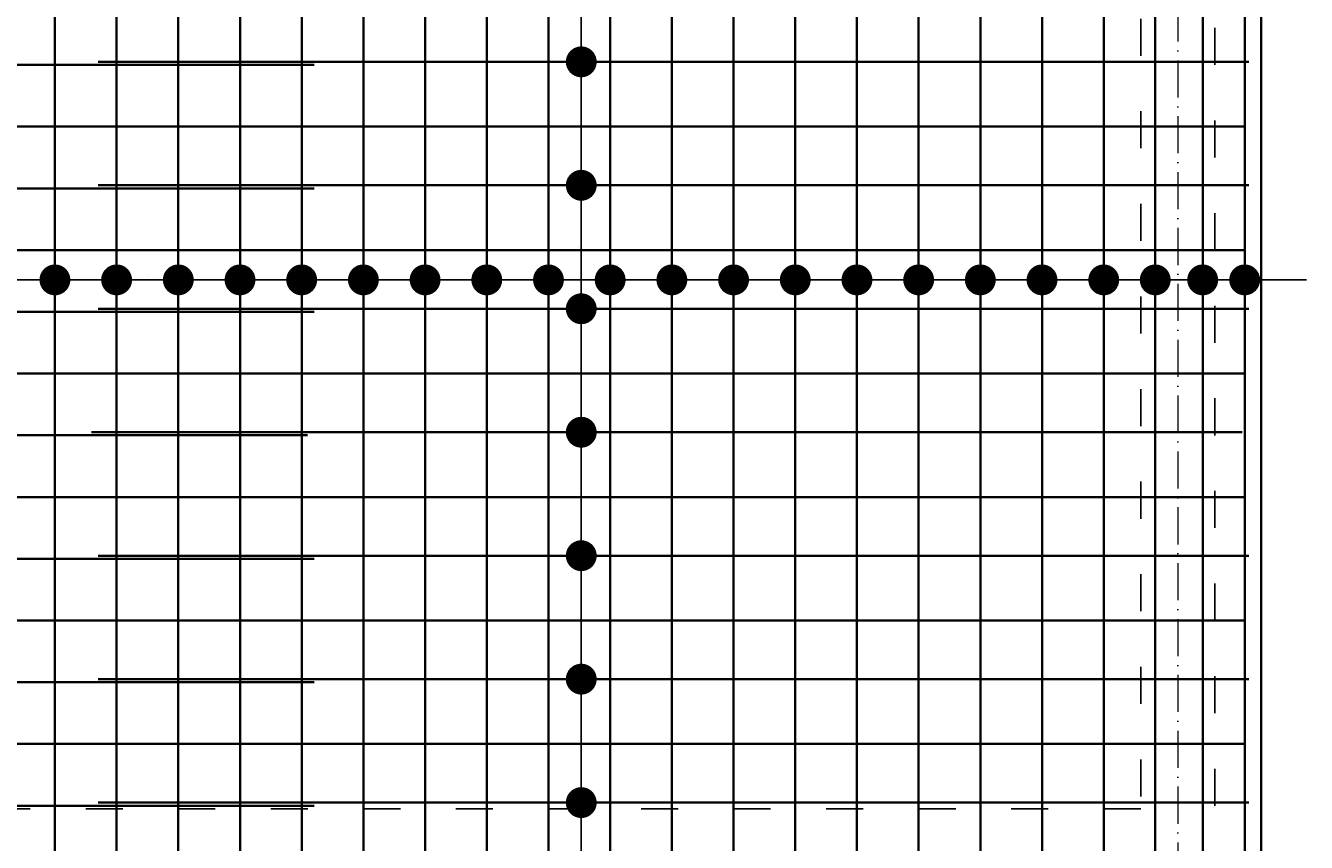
# Model space of a CAD drawing. Header units: millimetres. Extents: x 300938 to 312016, y 11971 to 20881.
# Tile 162 of 239: x 308037 to 308452, y 19000 to 19265. Entities that reach past the tile are written whole.
import ezdxf

# ---------------------------------------------------------------- set-up
doc = ezdxf.new("R2010")
doc.units = ezdxf.units.MM
doc.linetypes.add('ACAD_ISO03W100', pattern=[30, 12, -18])
doc.linetypes.add('ACAD_ISO10W100', pattern=[18, 12, -3, 0, -3])
for name, color, linetype, lineweight in [('konstrukcja', 3, 'Continuous', 35), ('konstrukcja wymiary', 1, 'Continuous', 13), ('osie', 5, 'ACAD_ISO10W100', 13), ('zbrojenie płyty', 141, 'Continuous', 35)]:
    doc.layers.add(name, color=color, linetype=linetype, lineweight=lineweight)
doc.layers.add('przerywane', color=6, linetype='ACAD_ISO03W100')
doc.styles.get("Standard").update_dxf_attribs({"font": 'romand.shx', "oblique": 10})
doc.dimstyles.new('kropki', dxfattribs={"dimtxt": 0.001, "dimasz": 10, "dimexe": 1.25, "dimexo": 0.625, "dimgap": 1, "dimtad": 1, "dimtxsty": 'Standard', "dimblk": 'DOT', "dimcen": 2.5, "dimadec": 0, "dimazin": 0, "dimtfac": 1, "dimtmove": 0, "dimatfit": 3, "dimfxl": 1, "dimfxlon": 1, "dimarcsym": 0})

# ---------------------------------------------------------------- blocks, each defined once
blk = doc.blocks.new('_Dot')
at = {"color": 0, "linetype": 'ByBlock', "lineweight": -2}
blk.add_line((-0.5, 0), (-1, 0), dxfattribs=at)
at = {"color": 0, "linetype": 'ByBlock', "const_width": 0.5}
blk.add_lwpolyline([(-0.25, 0, 1), (0.25, 0, 1)], format="xyb", close=True, dxfattribs=at)
blk = doc.blocks.new('*D413')
at = {"layer": 'Defpoints', "color": 0, "transparency": 16777216}
for p in [(308206.44, 19293.24), (308206.44, 19253.24), (308217.07, 19253.24)]:
    blk.add_point(p, dxfattribs=at)
at = {"layer": 'konstrukcja wymiary', "color": 0, "lineweight": -2, "transparency": 16777216}
for p, q in [((308216.07, 19293.24), (308218.32, 19293.24)), ((308217.07, 19283.24), (308217.07, 19263.24)), ((308216.07, 19253.24), (308218.32, 19253.24))]:
    blk.add_line(p, q, dxfattribs=at)
at = {"layer": 'konstrukcja wymiary', "color": 0, "lineweight": -2, "transparency": 16777216, "xscale": 10, "yscale": 10, "zscale": 10}
for p, rotation in [((308217.07, 19293.24), 90), ((308217.07, 19253.24), 270)]:
    blk.add_blockref('_Dot', p, dxfattribs=dict(at, rotation=rotation))
at = {"layer": 'konstrukcja wymiary', "color": 0, "transparency": 16777216, "insert": (308216.07, 19273.24), "char_height": 0.001, "attachment_point": 5, "rotation": 90}
blk.add_mtext('40', dxfattribs=at)
blk = doc.blocks.new('*D414')
at = {"layer": 'Defpoints', "color": 0, "transparency": 16777216}
for p in [(308206.44, 19253.24), (308206.44, 19213.24), (308217.07, 19213.24)]:
    blk.add_point(p, dxfattribs=at)
at = {"layer": 'konstrukcja wymiary', "color": 0, "lineweight": -2, "transparency": 16777216}
for p, q in [((308216.07, 19253.24), (308218.32, 19253.24)), ((308217.07, 19243.24), (308217.07, 19223.24)), ((308216.07, 19213.24), (308218.32, 19213.24))]:
    blk.add_line(p, q, dxfattribs=at)
at = {"layer": 'konstrukcja wymiary', "color": 0, "lineweight": -2, "transparency": 16777216, "xscale": 10, "yscale": 10, "zscale": 10}
for p, rotation in [((308217.07, 19253.24), 90), ((308217.07, 19213.24), 270)]:
    blk.add_blockref('_Dot', p, dxfattribs=dict(at, rotation=rotation))
at = {"layer": 'konstrukcja wymiary', "color": 0, "transparency": 16777216, "insert": (308216.07, 19233.24), "char_height": 0.001, "attachment_point": 5, "rotation": 90}
blk.add_mtext('40', dxfattribs=at)
blk = doc.blocks.new('*D415')
at = {"layer": 'Defpoints', "color": 0, "transparency": 16777216}
for p in [(308206.44, 19213.24), (308206.44, 19173.24), (308217.07, 19173.24)]:
    blk.add_point(p, dxfattribs=at)
at = {"layer": 'konstrukcja wymiary', "color": 0, "lineweight": -2, "transparency": 16777216}
for p, q in [((308216.07, 19213.24), (308218.32, 19213.24)), ((308217.07, 19203.24), (308217.07, 19183.24)), ((308216.07, 19173.24), (308218.32, 19173.24))]:
    blk.add_line(p, q, dxfattribs=at)
at = {"layer": 'konstrukcja wymiary', "color": 0, "lineweight": -2, "transparency": 16777216, "xscale": 10, "yscale": 10, "zscale": 10}
for p, rotation in [((308217.07, 19213.24), 90), ((308217.07, 19173.24), 270)]:
    blk.add_blockref('_Dot', p, dxfattribs=dict(at, rotation=rotation))
at = {"layer": 'konstrukcja wymiary', "color": 0, "transparency": 16777216, "insert": (308216.07, 19193.24), "char_height": 0.001, "attachment_point": 5, "rotation": 90}
blk.add_mtext('40', dxfattribs=at)
blk = doc.blocks.new('*D416')
at = {"layer": 'Defpoints', "color": 0, "transparency": 16777216}
for p in [(308206.44, 19173.24), (308206.44, 19133.24), (308217.07, 19133.24)]:
    blk.add_point(p, dxfattribs=at)
at = {"layer": 'konstrukcja wymiary', "color": 0, "lineweight": -2, "transparency": 16777216}
for p, q in [((308216.07, 19173.24), (308218.32, 19173.24)), ((308217.07, 19163.24), (308217.07, 19143.24)), ((308216.07, 19133.24), (308218.32, 19133.24))]:
    blk.add_line(p, q, dxfattribs=at)
at = {"layer": 'konstrukcja wymiary', "color": 0, "lineweight": -2, "transparency": 16777216, "xscale": 10, "yscale": 10, "zscale": 10}
for p, rotation in [((308217.07, 19173.24), 90), ((308217.07, 19133.24), 270)]:
    blk.add_blockref('_Dot', p, dxfattribs=dict(at, rotation=rotation))
at = {"layer": 'konstrukcja wymiary', "color": 0, "transparency": 16777216, "insert": (308216.07, 19153.24), "char_height": 0.001, "attachment_point": 5, "rotation": 90}
blk.add_mtext('40', dxfattribs=at)
blk = doc.blocks.new('*D417')
at = {"layer": 'Defpoints', "color": 0, "transparency": 16777216}
for p in [(308206.44, 19133.24), (308206.44, 19093.24), (308217.07, 19093.24)]:
    blk.add_point(p, dxfattribs=at)
at = {"layer": 'konstrukcja wymiary', "color": 0, "lineweight": -2, "transparency": 16777216}
for p, q in [((308216.07, 19133.24), (308218.32, 19133.24)), ((308217.07, 19123.24), (308217.07, 19103.24)), ((308216.07, 19093.24), (308218.32, 19093.24))]:
    blk.add_line(p, q, dxfattribs=at)
at = {"layer": 'konstrukcja wymiary', "color": 0, "lineweight": -2, "transparency": 16777216, "xscale": 10, "yscale": 10, "zscale": 10}
for p, rotation in [((308217.07, 19133.24), 90), ((308217.07, 19093.24), 270)]:
    blk.add_blockref('_Dot', p, dxfattribs=dict(at, rotation=rotation))
at = {"layer": 'konstrukcja wymiary', "color": 0, "transparency": 16777216, "insert": (308216.07, 19113.24), "char_height": 0.001, "attachment_point": 5, "rotation": 90}
blk.add_mtext('40', dxfattribs=at)
blk = doc.blocks.new('*D418')
at = {"layer": 'Defpoints', "color": 0, "transparency": 16777216}
for p in [(308206.44, 19093.24), (308206.44, 19053.24), (308217.07, 19053.24)]:
    blk.add_point(p, dxfattribs=at)
at = {"layer": 'konstrukcja wymiary', "color": 0, "lineweight": -2, "transparency": 16777216}
for p, q in [((308216.07, 19093.24), (308218.32, 19093.24)), ((308217.07, 19083.24), (308217.07, 19063.24)), ((308216.07, 19053.24), (308218.32, 19053.24))]:
    blk.add_line(p, q, dxfattribs=at)
at = {"layer": 'konstrukcja wymiary', "color": 0, "lineweight": -2, "transparency": 16777216, "xscale": 10, "yscale": 10, "zscale": 10}
for p, rotation in [((308217.07, 19093.24), 90), ((308217.07, 19053.24), 270)]:
    blk.add_blockref('_Dot', p, dxfattribs=dict(at, rotation=rotation))
at = {"layer": 'konstrukcja wymiary', "color": 0, "transparency": 16777216, "insert": (308216.07, 19073.24), "char_height": 0.001, "attachment_point": 5, "rotation": 90}
blk.add_mtext('40', dxfattribs=at)
blk = doc.blocks.new('*D419')
at = {"layer": 'Defpoints', "color": 0, "transparency": 16777216}
for p in [(308206.44, 19053.24), (308206.44, 19013.24), (308217.07, 19013.24)]:
    blk.add_point(p, dxfattribs=at)
at = {"layer": 'konstrukcja wymiary', "color": 0, "lineweight": -2, "transparency": 16777216}
for p, q in [((308216.07, 19053.24), (308218.32, 19053.24)), ((308217.07, 19043.24), (308217.07, 19023.24)), ((308216.07, 19013.24), (308218.32, 19013.24))]:
    blk.add_line(p, q, dxfattribs=at)
at = {"layer": 'konstrukcja wymiary', "color": 0, "lineweight": -2, "transparency": 16777216, "xscale": 10, "yscale": 10, "zscale": 10}
for p, rotation in [((308217.07, 19053.24), 90), ((308217.07, 19013.24), 270)]:
    blk.add_blockref('_Dot', p, dxfattribs=dict(at, rotation=rotation))
at = {"layer": 'konstrukcja wymiary', "color": 0, "transparency": 16777216, "insert": (308216.07, 19033.24), "char_height": 0.001, "attachment_point": 5, "rotation": 90}
blk.add_mtext('40', dxfattribs=at)
blk = doc.blocks.new('*D420')
at = {"layer": 'Defpoints', "color": 0, "transparency": 16777216}
for p in [(308206.44, 19013.24), (308207.44, 18973.24), (308217.07, 18973.24)]:
    blk.add_point(p, dxfattribs=at)
at = {"layer": 'konstrukcja wymiary', "color": 0, "lineweight": -2, "transparency": 16777216}
for p, q in [((308216.07, 19013.24), (308218.32, 19013.24)), ((308217.07, 19003.24), (308217.07, 18983.24)), ((308216.07, 18973.24), (308218.32, 18973.24))]:
    blk.add_line(p, q, dxfattribs=at)
at = {"layer": 'konstrukcja wymiary', "color": 0, "lineweight": -2, "transparency": 16777216, "xscale": 10, "yscale": 10, "zscale": 10}
for p, rotation in [((308217.07, 19013.24), 90), ((308217.07, 18973.24), 270)]:
    blk.add_blockref('_Dot', p, dxfattribs=dict(at, rotation=rotation))
at = {"layer": 'konstrukcja wymiary', "color": 0, "transparency": 16777216, "insert": (308216.07, 18993.24), "char_height": 0.001, "attachment_point": 5, "rotation": 90}
blk.add_mtext('40', dxfattribs=at)
blk = doc.blocks.new('*D657')
at = {"layer": 'Defpoints', "color": 0, "transparency": 16777216}
for p in [(308066.44, 19182.6), (308026.44, 19173.24), (308066.44, 19172.24)]:
    blk.add_point(p, dxfattribs=at)
at = {"layer": 'konstrukcja wymiary', "color": 0, "lineweight": -2, "transparency": 16777216}
for p, q in [((308026.44, 19181.6), (308026.44, 19183.85)), ((308036.44, 19182.6), (308056.44, 19182.6)), ((308066.44, 19181.6), (308066.44, 19183.85))]:
    blk.add_line(p, q, dxfattribs=at)
at = {"layer": 'konstrukcja wymiary', "color": 0, "lineweight": -2, "transparency": 16777216, "xscale": 10, "yscale": 10, "zscale": 10, "rotation": 180}
blk.add_blockref('_Dot', (308026.44, 19182.6), dxfattribs=at)
at = {"layer": 'konstrukcja wymiary', "color": 0, "lineweight": -2, "transparency": 16777216, "xscale": 10, "yscale": 10, "zscale": 10}
blk.add_blockref('_Dot', (308066.44, 19182.6), dxfattribs=at)
at = {"layer": 'konstrukcja wymiary', "color": 0, "transparency": 16777216, "insert": (308046.44, 19183.61), "char_height": 0.001, "attachment_point": 5}
blk.add_mtext('40', dxfattribs=at)
blk = doc.blocks.new('*D658')
at = {"layer": 'Defpoints', "color": 0, "transparency": 16777216}
for p in [(308106.44, 19182.6), (308066.44, 19172.24), (308106.44, 19172.24)]:
    blk.add_point(p, dxfattribs=at)
at = {"layer": 'konstrukcja wymiary', "color": 0, "lineweight": -2, "transparency": 16777216}
for p, q in [((308066.44, 19181.6), (308066.44, 19183.85)), ((308076.44, 19182.6), (308096.44, 19182.6)), ((308106.44, 19181.6), (308106.44, 19183.85))]:
    blk.add_line(p, q, dxfattribs=at)
at = {"layer": 'konstrukcja wymiary', "color": 0, "lineweight": -2, "transparency": 16777216, "xscale": 10, "yscale": 10, "zscale": 10, "rotation": 180}
blk.add_blockref('_Dot', (308066.44, 19182.6), dxfattribs=at)
at = {"layer": 'konstrukcja wymiary', "color": 0, "lineweight": -2, "transparency": 16777216, "xscale": 10, "yscale": 10, "zscale": 10}
blk.add_blockref('_Dot', (308106.44, 19182.6), dxfattribs=at)
at = {"layer": 'konstrukcja wymiary', "color": 0, "transparency": 16777216, "insert": (308086.44, 19183.61), "char_height": 0.001, "attachment_point": 5}
blk.add_mtext('40', dxfattribs=at)
blk = doc.blocks.new('*D659')
at = {"layer": 'Defpoints', "color": 0, "transparency": 16777216}
for p in [(308146.44, 19182.6), (308106.44, 19172.24), (308146.44, 19172.24)]:
    blk.add_point(p, dxfattribs=at)
at = {"layer": 'konstrukcja wymiary', "color": 0, "lineweight": -2, "transparency": 16777216}
for p, q in [((308106.44, 19181.6), (308106.44, 19183.85)), ((308116.44, 19182.6), (308136.44, 19182.6)), ((308146.44, 19181.6), (308146.44, 19183.85))]:
    blk.add_line(p, q, dxfattribs=at)
at = {"layer": 'konstrukcja wymiary', "color": 0, "lineweight": -2, "transparency": 16777216, "xscale": 10, "yscale": 10, "zscale": 10, "rotation": 180}
blk.add_blockref('_Dot', (308106.44, 19182.6), dxfattribs=at)
at = {"layer": 'konstrukcja wymiary', "color": 0, "lineweight": -2, "transparency": 16777216, "xscale": 10, "yscale": 10, "zscale": 10}
blk.add_blockref('_Dot', (308146.44, 19182.6), dxfattribs=at)
at = {"layer": 'konstrukcja wymiary', "color": 0, "transparency": 16777216, "insert": (308126.44, 19183.61), "char_height": 0.001, "attachment_point": 5}
blk.add_mtext('40', dxfattribs=at)
blk = doc.blocks.new('*D660')
at = {"layer": 'Defpoints', "color": 0, "transparency": 16777216}
for p in [(308186.44, 19182.6), (308146.44, 19172.24), (308186.44, 19172.24)]:
    blk.add_point(p, dxfattribs=at)
at = {"layer": 'konstrukcja wymiary', "color": 0, "lineweight": -2, "transparency": 16777216}
for p, q in [((308146.44, 19181.6), (308146.44, 19183.85)), ((308156.44, 19182.6), (308176.44, 19182.6)), ((308186.44, 19181.6), (308186.44, 19183.85))]:
    blk.add_line(p, q, dxfattribs=at)
at = {"layer": 'konstrukcja wymiary', "color": 0, "lineweight": -2, "transparency": 16777216, "xscale": 10, "yscale": 10, "zscale": 10, "rotation": 180}
blk.add_blockref('_Dot', (308146.44, 19182.6), dxfattribs=at)
at = {"layer": 'konstrukcja wymiary', "color": 0, "lineweight": -2, "transparency": 16777216, "xscale": 10, "yscale": 10, "zscale": 10}
blk.add_blockref('_Dot', (308186.44, 19182.6), dxfattribs=at)
at = {"layer": 'konstrukcja wymiary', "color": 0, "transparency": 16777216, "insert": (308166.44, 19183.61), "char_height": 0.001, "attachment_point": 5}
blk.add_mtext('40', dxfattribs=at)
blk = doc.blocks.new('*D661')
at = {"layer": 'Defpoints', "color": 0, "transparency": 16777216}
for p in [(308226.44, 19182.6), (308186.44, 19172.24), (308226.44, 19172.24)]:
    blk.add_point(p, dxfattribs=at)
at = {"layer": 'konstrukcja wymiary', "color": 0, "lineweight": -2, "transparency": 16777216}
for p, q in [((308186.44, 19181.6), (308186.44, 19183.85)), ((308196.44, 19182.6), (308216.44, 19182.6)), ((308226.44, 19181.6), (308226.44, 19183.85))]:
    blk.add_line(p, q, dxfattribs=at)
at = {"layer": 'konstrukcja wymiary', "color": 0, "lineweight": -2, "transparency": 16777216, "xscale": 10, "yscale": 10, "zscale": 10, "rotation": 180}
blk.add_blockref('_Dot', (308186.44, 19182.6), dxfattribs=at)
at = {"layer": 'konstrukcja wymiary', "color": 0, "lineweight": -2, "transparency": 16777216, "xscale": 10, "yscale": 10, "zscale": 10}
blk.add_blockref('_Dot', (308226.44, 19182.6), dxfattribs=at)
at = {"layer": 'konstrukcja wymiary', "color": 0, "transparency": 16777216, "insert": (308206.44, 19183.61), "char_height": 0.001, "attachment_point": 5}
blk.add_mtext('40', dxfattribs=at)
blk = doc.blocks.new('*D662')
at = {"layer": 'Defpoints', "color": 0, "transparency": 16777216}
for p in [(308266.44, 19182.6), (308226.44, 19172.24), (308266.44, 19172.24)]:
    blk.add_point(p, dxfattribs=at)
at = {"layer": 'konstrukcja wymiary', "color": 0, "lineweight": -2, "transparency": 16777216}
for p, q in [((308226.44, 19181.6), (308226.44, 19183.85)), ((308236.44, 19182.6), (308256.44, 19182.6)), ((308266.44, 19181.6), (308266.44, 19183.85))]:
    blk.add_line(p, q, dxfattribs=at)
at = {"layer": 'konstrukcja wymiary', "color": 0, "lineweight": -2, "transparency": 16777216, "xscale": 10, "yscale": 10, "zscale": 10, "rotation": 180}
blk.add_blockref('_Dot', (308226.44, 19182.6), dxfattribs=at)
at = {"layer": 'konstrukcja wymiary', "color": 0, "lineweight": -2, "transparency": 16777216, "xscale": 10, "yscale": 10, "zscale": 10}
blk.add_blockref('_Dot', (308266.44, 19182.6), dxfattribs=at)
at = {"layer": 'konstrukcja wymiary', "color": 0, "transparency": 16777216, "insert": (308246.44, 19183.61), "char_height": 0.001, "attachment_point": 5}
blk.add_mtext('40', dxfattribs=at)
blk = doc.blocks.new('*D663')
at = {"layer": 'Defpoints', "color": 0, "transparency": 16777216}
for p in [(308306.44, 19182.6), (308266.44, 19172.24), (308306.44, 19172.24)]:
    blk.add_point(p, dxfattribs=at)
at = {"layer": 'konstrukcja wymiary', "color": 0, "lineweight": -2, "transparency": 16777216}
for p, q in [((308266.44, 19181.6), (308266.44, 19183.85)), ((308276.44, 19182.6), (308296.44, 19182.6)), ((308306.44, 19181.6), (308306.44, 19183.85))]:
    blk.add_line(p, q, dxfattribs=at)
at = {"layer": 'konstrukcja wymiary', "color": 0, "lineweight": -2, "transparency": 16777216, "xscale": 10, "yscale": 10, "zscale": 10, "rotation": 180}
blk.add_blockref('_Dot', (308266.44, 19182.6), dxfattribs=at)
at = {"layer": 'konstrukcja wymiary', "color": 0, "lineweight": -2, "transparency": 16777216, "xscale": 10, "yscale": 10, "zscale": 10}
blk.add_blockref('_Dot', (308306.44, 19182.6), dxfattribs=at)
at = {"layer": 'konstrukcja wymiary', "color": 0, "transparency": 16777216, "insert": (308286.44, 19183.61), "char_height": 0.001, "attachment_point": 5}
blk.add_mtext('40', dxfattribs=at)
blk = doc.blocks.new('*D664')
at = {"layer": 'Defpoints', "color": 0, "transparency": 16777216}
for p in [(308346.44, 19182.6), (308306.44, 19172.24), (308346.44, 19172.24)]:
    blk.add_point(p, dxfattribs=at)
at = {"layer": 'konstrukcja wymiary', "color": 0, "lineweight": -2, "transparency": 16777216}
for p, q in [((308306.44, 19181.6), (308306.44, 19183.85)), ((308316.44, 19182.6), (308336.44, 19182.6)), ((308346.44, 19181.6), (308346.44, 19183.85))]:
    blk.add_line(p, q, dxfattribs=at)
at = {"layer": 'konstrukcja wymiary', "color": 0, "lineweight": -2, "transparency": 16777216, "xscale": 10, "yscale": 10, "zscale": 10, "rotation": 180}
blk.add_blockref('_Dot', (308306.44, 19182.6), dxfattribs=at)
at = {"layer": 'konstrukcja wymiary', "color": 0, "lineweight": -2, "transparency": 16777216, "xscale": 10, "yscale": 10, "zscale": 10}
blk.add_blockref('_Dot', (308346.44, 19182.6), dxfattribs=at)
at = {"layer": 'konstrukcja wymiary', "color": 0, "transparency": 16777216, "insert": (308326.44, 19183.61), "char_height": 0.001, "attachment_point": 5}
blk.add_mtext('40', dxfattribs=at)
blk = doc.blocks.new('*D670')
at = {"layer": 'Defpoints', "color": 0, "transparency": 16777216}
for p in [(308046.44, 19182.6), (308006.44, 19173.24), (308046.44, 19173.24)]:
    blk.add_point(p, dxfattribs=at)
at = {"layer": 'konstrukcja wymiary', "color": 0, "lineweight": -2, "transparency": 16777216}
for p, q in [((308006.44, 19181.6), (308006.44, 19183.85)), ((308016.44, 19182.6), (308036.44, 19182.6)), ((308046.44, 19181.6), (308046.44, 19183.85))]:
    blk.add_line(p, q, dxfattribs=at)
at = {"layer": 'konstrukcja wymiary', "color": 0, "lineweight": -2, "transparency": 16777216, "xscale": 10, "yscale": 10, "zscale": 10, "rotation": 180}
blk.add_blockref('_Dot', (308006.44, 19182.6), dxfattribs=at)
at = {"layer": 'konstrukcja wymiary', "color": 0, "lineweight": -2, "transparency": 16777216, "xscale": 10, "yscale": 10, "zscale": 10}
blk.add_blockref('_Dot', (308046.44, 19182.6), dxfattribs=at)
at = {"layer": 'konstrukcja wymiary', "color": 0, "transparency": 16777216, "insert": (308026.44, 19183.61), "char_height": 0.001, "attachment_point": 5}
blk.add_mtext('40', dxfattribs=at)
blk = doc.blocks.new('*D671')
at = {"layer": 'Defpoints', "color": 0, "transparency": 16777216}
for p in [(308086.44, 19182.6), (308046.44, 19173.24), (308086.44, 19172.24)]:
    blk.add_point(p, dxfattribs=at)
at = {"layer": 'konstrukcja wymiary', "color": 0, "lineweight": -2, "transparency": 16777216}
for p, q in [((308046.44, 19181.6), (308046.44, 19183.85)), ((308056.44, 19182.6), (308076.44, 19182.6)), ((308086.44, 19181.6), (308086.44, 19183.85))]:
    blk.add_line(p, q, dxfattribs=at)
at = {"layer": 'konstrukcja wymiary', "color": 0, "lineweight": -2, "transparency": 16777216, "xscale": 10, "yscale": 10, "zscale": 10, "rotation": 180}
blk.add_blockref('_Dot', (308046.44, 19182.6), dxfattribs=at)
at = {"layer": 'konstrukcja wymiary', "color": 0, "lineweight": -2, "transparency": 16777216, "xscale": 10, "yscale": 10, "zscale": 10}
blk.add_blockref('_Dot', (308086.44, 19182.6), dxfattribs=at)
at = {"layer": 'konstrukcja wymiary', "color": 0, "transparency": 16777216, "insert": (308066.44, 19183.61), "char_height": 0.001, "attachment_point": 5}
blk.add_mtext('40', dxfattribs=at)
blk = doc.blocks.new('*D672')
at = {"layer": 'Defpoints', "color": 0, "transparency": 16777216}
for p in [(308126.44, 19182.6), (308086.44, 19172.24), (308126.44, 19172.24)]:
    blk.add_point(p, dxfattribs=at)
at = {"layer": 'konstrukcja wymiary', "color": 0, "lineweight": -2, "transparency": 16777216}
for p, q in [((308086.44, 19181.6), (308086.44, 19183.85)), ((308096.44, 19182.6), (308116.44, 19182.6)), ((308126.44, 19181.6), (308126.44, 19183.85))]:
    blk.add_line(p, q, dxfattribs=at)
at = {"layer": 'konstrukcja wymiary', "color": 0, "lineweight": -2, "transparency": 16777216, "xscale": 10, "yscale": 10, "zscale": 10, "rotation": 180}
blk.add_blockref('_Dot', (308086.44, 19182.6), dxfattribs=at)
at = {"layer": 'konstrukcja wymiary', "color": 0, "lineweight": -2, "transparency": 16777216, "xscale": 10, "yscale": 10, "zscale": 10}
blk.add_blockref('_Dot', (308126.44, 19182.6), dxfattribs=at)
at = {"layer": 'konstrukcja wymiary', "color": 0, "transparency": 16777216, "insert": (308106.44, 19183.61), "char_height": 0.001, "attachment_point": 5}
blk.add_mtext('40', dxfattribs=at)
blk = doc.blocks.new('*D673')
at = {"layer": 'Defpoints', "color": 0, "transparency": 16777216}
for p in [(308166.44, 19182.6), (308126.44, 19172.24), (308166.44, 19172.24)]:
    blk.add_point(p, dxfattribs=at)
at = {"layer": 'konstrukcja wymiary', "color": 0, "lineweight": -2, "transparency": 16777216}
for p, q in [((308126.44, 19181.6), (308126.44, 19183.85)), ((308136.44, 19182.6), (308156.44, 19182.6)), ((308166.44, 19181.6), (308166.44, 19183.85))]:
    blk.add_line(p, q, dxfattribs=at)
at = {"layer": 'konstrukcja wymiary', "color": 0, "lineweight": -2, "transparency": 16777216, "xscale": 10, "yscale": 10, "zscale": 10, "rotation": 180}
blk.add_blockref('_Dot', (308126.44, 19182.6), dxfattribs=at)
at = {"layer": 'konstrukcja wymiary', "color": 0, "lineweight": -2, "transparency": 16777216, "xscale": 10, "yscale": 10, "zscale": 10}
blk.add_blockref('_Dot', (308166.44, 19182.6), dxfattribs=at)
at = {"layer": 'konstrukcja wymiary', "color": 0, "transparency": 16777216, "insert": (308146.44, 19183.61), "char_height": 0.001, "attachment_point": 5}
blk.add_mtext('40', dxfattribs=at)
blk = doc.blocks.new('*D674')
at = {"layer": 'Defpoints', "color": 0, "transparency": 16777216}
for p in [(308206.44, 19182.6), (308166.44, 19172.24), (308206.44, 19172.24)]:
    blk.add_point(p, dxfattribs=at)
at = {"layer": 'konstrukcja wymiary', "color": 0, "lineweight": -2, "transparency": 16777216}
for p, q in [((308166.44, 19181.6), (308166.44, 19183.85)), ((308176.44, 19182.6), (308196.44, 19182.6)), ((308206.44, 19181.6), (308206.44, 19183.85))]:
    blk.add_line(p, q, dxfattribs=at)
at = {"layer": 'konstrukcja wymiary', "color": 0, "lineweight": -2, "transparency": 16777216, "xscale": 10, "yscale": 10, "zscale": 10, "rotation": 180}
blk.add_blockref('_Dot', (308166.44, 19182.6), dxfattribs=at)
at = {"layer": 'konstrukcja wymiary', "color": 0, "lineweight": -2, "transparency": 16777216, "xscale": 10, "yscale": 10, "zscale": 10}
blk.add_blockref('_Dot', (308206.44, 19182.6), dxfattribs=at)
at = {"layer": 'konstrukcja wymiary', "color": 0, "transparency": 16777216, "insert": (308186.44, 19183.61), "char_height": 0.001, "attachment_point": 5}
blk.add_mtext('40', dxfattribs=at)
blk = doc.blocks.new('*D675')
at = {"layer": 'Defpoints', "color": 0, "transparency": 16777216}
for p in [(308246.44, 19182.6), (308206.44, 19172.24), (308246.44, 19172.24)]:
    blk.add_point(p, dxfattribs=at)
at = {"layer": 'konstrukcja wymiary', "color": 0, "lineweight": -2, "transparency": 16777216}
for p, q in [((308206.44, 19181.6), (308206.44, 19183.85)), ((308216.44, 19182.6), (308236.44, 19182.6)), ((308246.44, 19181.6), (308246.44, 19183.85))]:
    blk.add_line(p, q, dxfattribs=at)
at = {"layer": 'konstrukcja wymiary', "color": 0, "lineweight": -2, "transparency": 16777216, "xscale": 10, "yscale": 10, "zscale": 10, "rotation": 180}
blk.add_blockref('_Dot', (308206.44, 19182.6), dxfattribs=at)
at = {"layer": 'konstrukcja wymiary', "color": 0, "lineweight": -2, "transparency": 16777216, "xscale": 10, "yscale": 10, "zscale": 10}
blk.add_blockref('_Dot', (308246.44, 19182.6), dxfattribs=at)
at = {"layer": 'konstrukcja wymiary', "color": 0, "transparency": 16777216, "insert": (308226.44, 19183.61), "char_height": 0.001, "attachment_point": 5}
blk.add_mtext('40', dxfattribs=at)
blk = doc.blocks.new('*D676')
at = {"layer": 'Defpoints', "color": 0, "transparency": 16777216}
for p in [(308286.44, 19182.6), (308246.44, 19172.24), (308286.44, 19172.24)]:
    blk.add_point(p, dxfattribs=at)
at = {"layer": 'konstrukcja wymiary', "color": 0, "lineweight": -2, "transparency": 16777216}
for p, q in [((308246.44, 19181.6), (308246.44, 19183.85)), ((308256.44, 19182.6), (308276.44, 19182.6)), ((308286.44, 19181.6), (308286.44, 19183.85))]:
    blk.add_line(p, q, dxfattribs=at)
at = {"layer": 'konstrukcja wymiary', "color": 0, "lineweight": -2, "transparency": 16777216, "xscale": 10, "yscale": 10, "zscale": 10, "rotation": 180}
blk.add_blockref('_Dot', (308246.44, 19182.6), dxfattribs=at)
at = {"layer": 'konstrukcja wymiary', "color": 0, "lineweight": -2, "transparency": 16777216, "xscale": 10, "yscale": 10, "zscale": 10}
blk.add_blockref('_Dot', (308286.44, 19182.6), dxfattribs=at)
at = {"layer": 'konstrukcja wymiary', "color": 0, "transparency": 16777216, "insert": (308266.44, 19183.61), "char_height": 0.001, "attachment_point": 5}
blk.add_mtext('40', dxfattribs=at)
blk = doc.blocks.new('*D677')
at = {"layer": 'Defpoints', "color": 0, "transparency": 16777216}
for p in [(308326.44, 19182.6), (308286.44, 19172.24), (308326.44, 19172.24)]:
    blk.add_point(p, dxfattribs=at)
at = {"layer": 'konstrukcja wymiary', "color": 0, "lineweight": -2, "transparency": 16777216}
for p, q in [((308286.44, 19181.6), (308286.44, 19183.85)), ((308296.44, 19182.6), (308316.44, 19182.6)), ((308326.44, 19181.6), (308326.44, 19183.85))]:
    blk.add_line(p, q, dxfattribs=at)
at = {"layer": 'konstrukcja wymiary', "color": 0, "lineweight": -2, "transparency": 16777216, "xscale": 10, "yscale": 10, "zscale": 10, "rotation": 180}
blk.add_blockref('_Dot', (308286.44, 19182.6), dxfattribs=at)
at = {"layer": 'konstrukcja wymiary', "color": 0, "lineweight": -2, "transparency": 16777216, "xscale": 10, "yscale": 10, "zscale": 10}
blk.add_blockref('_Dot', (308326.44, 19182.6), dxfattribs=at)
at = {"layer": 'konstrukcja wymiary', "color": 0, "transparency": 16777216, "insert": (308306.44, 19183.61), "char_height": 0.001, "attachment_point": 5}
blk.add_mtext('40', dxfattribs=at)
blk = doc.blocks.new('*D678')
at = {"layer": 'Defpoints', "color": 0, "transparency": 16777216}
for p in [(308366.44, 19182.6), (308326.44, 19172.24), (308366.44, 19172.24)]:
    blk.add_point(p, dxfattribs=at)
at = {"layer": 'konstrukcja wymiary', "color": 0, "lineweight": -2, "transparency": 16777216}
for p, q in [((308326.44, 19181.6), (308326.44, 19183.85)), ((308336.44, 19182.6), (308356.44, 19182.6)), ((308366.44, 19181.6), (308366.44, 19183.85))]:
    blk.add_line(p, q, dxfattribs=at)
at = {"layer": 'konstrukcja wymiary', "color": 0, "lineweight": -2, "transparency": 16777216, "xscale": 10, "yscale": 10, "zscale": 10, "rotation": 180}
blk.add_blockref('_Dot', (308326.44, 19182.6), dxfattribs=at)
at = {"layer": 'konstrukcja wymiary', "color": 0, "lineweight": -2, "transparency": 16777216, "xscale": 10, "yscale": 10, "zscale": 10}
blk.add_blockref('_Dot', (308366.44, 19182.6), dxfattribs=at)
at = {"layer": 'konstrukcja wymiary', "color": 0, "transparency": 16777216, "insert": (308346.44, 19183.61), "char_height": 0.001, "attachment_point": 5}
blk.add_mtext('40', dxfattribs=at)
blk = doc.blocks.new('*D706')
at = {"layer": 'Defpoints', "color": 0, "transparency": 16777216}
for p in [(308386.44, 19182.6), (307766.44, 19172.24), (308386.44, 19173.24)]:
    blk.add_point(p, dxfattribs=at)
at = {"layer": 'konstrukcja wymiary', "color": 0, "lineweight": -2, "transparency": 16777216}
for p, q in [((307766.44, 19181.6), (307766.44, 19183.85)), ((307776.44, 19182.6), (308376.44, 19182.6)), ((308386.44, 19181.6), (308386.44, 19183.85))]:
    blk.add_line(p, q, dxfattribs=at)
at = {"layer": 'konstrukcja wymiary', "color": 0, "lineweight": -2, "transparency": 16777216, "xscale": 10, "yscale": 10, "zscale": 10, "rotation": 180}
blk.add_blockref('_Dot', (307766.44, 19182.6), dxfattribs=at)
at = {"layer": 'konstrukcja wymiary', "color": 0, "lineweight": -2, "transparency": 16777216, "xscale": 10, "yscale": 10, "zscale": 10}
blk.add_blockref('_Dot', (308386.44, 19182.6), dxfattribs=at)
at = {"layer": 'konstrukcja wymiary', "color": 0, "transparency": 16777216, "insert": (308076.44, 19183.61), "char_height": 0.001, "attachment_point": 5}
blk.add_mtext('620', dxfattribs=at)
blk = doc.blocks.new('*D707')
at = {"layer": 'Defpoints', "color": 0, "transparency": 16777216}
for p in [(308403.13, 19182.6), (308386.44, 19173.24), (308403.13, 19173.24)]:
    blk.add_point(p, dxfattribs=at)
at = {"layer": 'konstrukcja wymiary', "color": 0, "lineweight": -2, "transparency": 16777216}
for p, q in [((308376.44, 19182.6), (308366.44, 19182.6)), ((308386.44, 19181.6), (308386.44, 19183.85)), ((308386.44, 19182.6), (308403.13, 19182.6)), ((308403.13, 19181.6), (308403.13, 19183.85)), ((308413.13, 19182.6), (308423.13, 19182.6))]:
    blk.add_line(p, q, dxfattribs=at)
at = {"layer": 'konstrukcja wymiary', "color": 0, "lineweight": -2, "transparency": 16777216, "xscale": 10, "yscale": 10, "zscale": 10}
blk.add_blockref('_Dot', (308386.44, 19182.6), dxfattribs=at)
at = {"layer": 'konstrukcja wymiary', "color": 0, "lineweight": -2, "transparency": 16777216, "xscale": 10, "yscale": 10, "zscale": 10, "rotation": 180}
blk.add_blockref('_Dot', (308403.13, 19182.6), dxfattribs=at)
at = {"layer": 'konstrukcja wymiary', "color": 0, "transparency": 16777216, "insert": (308394.79, 19183.61), "char_height": 0.001, "attachment_point": 5}
blk.add_mtext('16,69', dxfattribs=at)
blk = doc.blocks.new('*D708')
at = {"layer": 'Defpoints', "color": 0, "transparency": 16777216}
for p in [(308418.52, 19182.6), (308403.13, 19173.24), (308418.52, 19173.24)]:
    blk.add_point(p, dxfattribs=at)
at = {"layer": 'konstrukcja wymiary', "color": 0, "lineweight": -2, "transparency": 16777216}
for p, q in [((308393.13, 19182.6), (308383.13, 19182.6)), ((308403.13, 19181.6), (308403.13, 19183.85)), ((308403.13, 19182.6), (308418.52, 19182.6)), ((308418.52, 19181.6), (308418.52, 19183.85)), ((308428.52, 19182.6), (308438.52, 19182.6))]:
    blk.add_line(p, q, dxfattribs=at)
at = {"layer": 'konstrukcja wymiary', "color": 0, "lineweight": -2, "transparency": 16777216, "xscale": 10, "yscale": 10, "zscale": 10}
blk.add_blockref('_Dot', (308403.13, 19182.6), dxfattribs=at)
at = {"layer": 'konstrukcja wymiary', "color": 0, "lineweight": -2, "transparency": 16777216, "xscale": 10, "yscale": 10, "zscale": 10, "rotation": 180}
blk.add_blockref('_Dot', (308418.52, 19182.6), dxfattribs=at)
at = {"layer": 'konstrukcja wymiary', "color": 0, "transparency": 16777216, "insert": (308410.82, 19183.61), "char_height": 0.001, "attachment_point": 5}
blk.add_mtext('15,38', dxfattribs=at)
blk = doc.blocks.new('*D709')
at = {"layer": 'Defpoints', "color": 0, "transparency": 16777216}
for p in [(308432.13, 19182.6), (308418.52, 19173.24), (308432.13, 19173.24)]:
    blk.add_point(p, dxfattribs=at)
at = {"layer": 'konstrukcja wymiary', "color": 0, "lineweight": -2, "transparency": 16777216}
for p, q in [((308408.52, 19182.6), (308398.52, 19182.6)), ((308418.52, 19181.6), (308418.52, 19183.85)), ((308418.52, 19182.6), (308432.13, 19182.6)), ((308432.13, 19181.6), (308432.13, 19183.85)), ((308442.13, 19182.6), (308452.13, 19182.6))]:
    blk.add_line(p, q, dxfattribs=at)
at = {"layer": 'konstrukcja wymiary', "color": 0, "lineweight": -2, "transparency": 16777216, "xscale": 10, "yscale": 10, "zscale": 10}
blk.add_blockref('_Dot', (308418.52, 19182.6), dxfattribs=at)
at = {"layer": 'konstrukcja wymiary', "color": 0, "lineweight": -2, "transparency": 16777216, "xscale": 10, "yscale": 10, "zscale": 10, "rotation": 180}
blk.add_blockref('_Dot', (308432.13, 19182.6), dxfattribs=at)
at = {"layer": 'konstrukcja wymiary', "color": 0, "transparency": 16777216, "insert": (308425.32, 19183.61), "char_height": 0.001, "attachment_point": 5}
blk.add_mtext('13,62', dxfattribs=at)

msp = doc.modelspace()

# ---------------------------------------------------------------- linework, layer by layer
at = {"layer": 'konstrukcja'}
msp.add_lwpolyline([(307297.44, 18337.224), (306623.44, 18337.224), (306623.44, 19606.224), (308437.44, 19606.224), (308437.44, 18337.224), (307763.44, 18337.224)], dxfattribs=at)
at = {"layer": 'osie'}
msp.add_line((308410.44, 19760.509), (308410.44, 18286.332), dxfattribs=at)
at = {"layer": 'przerywane'}
for p, q in [((308422.44, 18352.224), (308422.44, 19591.224)), ((308398.44, 19567.224), (308398.44, 19011.224)), ((308398.44, 19011.224), (308002.44, 19011.224))]:
    msp.add_line(p, q, dxfattribs=at)
at = {"layer": 'zbrojenie płyty'}
for p, q in [((308046.44, 19602.224), (308046.44, 18602.224)), ((308086.44, 19602.224), (308086.44, 18602.224)), ((308126.44, 19602.224), (308126.44, 18602.224)), ((308166.44, 19602.224), (308166.44, 18602.224)), ((308206.44, 19602.224), (308206.44, 18602.224)), ((308246.44, 19602.224), (308246.44, 18602.224)), ((308286.44, 19602.224), (308286.44, 18602.224)), ((308326.44, 19602.224), (308326.44, 18602.224)), ((308366.44, 19602.224), (308366.44, 18602.224)), ((308403.132, 19602.224), (308403.132, 18602.224)), ((308432.132, 19602.224), (308432.132, 18602.224)), ((308066.44, 19341.224), (308066.44, 18341.224)), ((308106.44, 19341.224), (308106.44, 18341.224)), ((308146.44, 19341.224), (308146.44, 18341.224)), ((308186.44, 19341.224), (308186.44, 18341.224)), ((308226.44, 19341.224), (308226.44, 18341.224)), ((308266.44, 19341.224), (308266.44, 18341.224)), ((308306.44, 19341.224), (308306.44, 18341.224)), ((308346.44, 19341.224), (308346.44, 18341.224)), ((308386.44, 19341.224), (308386.44, 18341.224)), ((308418.517, 19341.224), (308418.517, 18341.224)), ((308433.44, 19253.243), (308060.44, 19253.243)), ((306930.44, 19252.243), (308130.44, 19252.243)), ((307232.132, 19232.243), (308432.132, 19232.243)), ((306930.44, 19212.243), (308130.44, 19212.243)), ((308433.44, 19213.243), (308060.44, 19213.243)), ((307232.132, 19192.243), (308432.132, 19192.243)), ((306930.44, 19172.243), (308130.44, 19172.243)), ((308433.44, 19173.243), (308060.44, 19173.243)), ((307232.132, 19152.243), (308432.132, 19152.243)), ((306928.322, 19132.243), (308128.322, 19132.243)), ((308431.322, 19133.243), (308058.322, 19133.243)), ((307232.132, 19112.243), (308432.132, 19112.243)), ((306930.44, 19092.243), (308130.44, 19092.243)), ((308433.44, 19093.243), (308060.44, 19093.243)), ((307232.132, 19072.243), (308432.132, 19072.243)), ((308433.44, 19053.243), (308060.44, 19053.243)), ((306930.44, 19052.243), (308130.44, 19052.243)), ((307232.132, 19032.243), (308432.132, 19032.243)), ((306930.44, 19012.243), (308130.44, 19012.243)), ((308433.44, 19013.243), (308060.44, 19013.243))]:
    msp.add_line(p, q, dxfattribs=at)

# ---------------------------------------------------------------- dimensions: what is measured, and where the dimension line sits
at = {"layer": 'konstrukcja wymiary'}
for base, p1, p2, picture, middle in [((308217.071, 19253.243), (308206.44, 19293.243), (308206.44, 19253.243), '*D413', (308216.07, 19273.243)), ((308217.071, 19213.243), (308206.44, 19253.243), (308206.44, 19213.243), '*D414', (308216.07, 19233.243)), ((308217.071, 19173.243), (308206.44, 19213.243), (308206.44, 19173.243), '*D415', (308216.07, 19193.243)), ((308217.071, 19133.243), (308206.44, 19173.243), (308206.44, 19133.243), '*D416', (308216.07, 19153.243)), ((308217.071, 19093.243), (308206.44, 19133.243), (308206.44, 19093.243), '*D417', (308216.07, 19113.243)), ((308217.071, 19053.243), (308206.44, 19093.243), (308206.44, 19053.243), '*D418', (308216.07, 19073.243)), ((308217.071, 19013.243), (308206.44, 19053.243), (308206.44, 19013.243), '*D419', (308216.07, 19033.243)), ((308217.071, 18973.243), (308206.44, 19013.243), (308207.44, 18973.243), '*D420', (308216.07, 18993.243))]:
    dim = msp.add_linear_dim(base=base, p1=p1, p2=p2, angle=90, dimstyle='kropki', override={"dimtmove": 1}, dxfattribs=at)
    dim.commit()
    dim.dimension.update_dxf_attribs({"geometry": picture, "text_midpoint": middle})
for base, p1, p2, picture, middle in [((308386.44, 19182.605), (307766.44, 19172.243), (308386.44, 19173.243), '*D706', (308076.44, 19183.605)), ((308046.44, 19182.605), (308006.44, 19173.243), (308046.44, 19173.243), '*D670', (308026.44, 19183.605)), ((308066.44, 19182.605), (308026.44, 19173.243), (308066.44, 19172.243), '*D657', (308046.44, 19183.605)), ((308086.44, 19182.605), (308046.44, 19173.243), (308086.44, 19172.243), '*D671', (308066.44, 19183.605)), ((308106.44, 19182.605), (308066.44, 19172.243), (308106.44, 19172.243), '*D658', (308086.44, 19183.605)), ((308126.44, 19182.605), (308086.44, 19172.243), (308126.44, 19172.243), '*D672', (308106.44, 19183.605)), ((308146.44, 19182.605), (308106.44, 19172.243), (308146.44, 19172.243), '*D659', (308126.44, 19183.605)), ((308166.44, 19182.605), (308126.44, 19172.243), (308166.44, 19172.243), '*D673', (308146.44, 19183.605)), ((308186.44, 19182.605), (308146.44, 19172.243), (308186.44, 19172.243), '*D660', (308166.44, 19183.605)), ((308206.44, 19182.605), (308166.44, 19172.243), (308206.44, 19172.243), '*D674', (308186.44, 19183.605)), ((308226.44, 19182.605), (308186.44, 19172.243), (308226.44, 19172.243), '*D661', (308206.44, 19183.605)), ((308246.44, 19182.605), (308206.44, 19172.243), (308246.44, 19172.243), '*D675', (308226.44, 19183.605)), ((308266.44, 19182.605), (308226.44, 19172.243), (308266.44, 19172.243), '*D662', (308246.44, 19183.605)), ((308286.44, 19182.605), (308246.44, 19172.243), (308286.44, 19172.243), '*D676', (308266.44, 19183.605)), ((308306.44, 19182.605), (308266.44, 19172.243), (308306.44, 19172.243), '*D663', (308286.44, 19183.605)), ((308326.44, 19182.605), (308286.44, 19172.243), (308326.44, 19172.243), '*D677', (308306.44, 19183.605)), ((308346.44, 19182.605), (308306.44, 19172.243), (308346.44, 19172.243), '*D664', (308326.44, 19183.605)), ((308366.44, 19182.605), (308326.44, 19172.243), (308366.44, 19172.243), '*D678', (308346.44, 19183.605)), ((308403.132, 19182.605), (308386.44, 19173.243), (308403.132, 19173.243), '*D707', (308394.786, 19183.605)), ((308418.5167, 19182.6047), (308403.1322, 19173.2434), (308418.5167, 19173.2434), '*D708', (308410.8245, 19183.6053)), ((308432.1322, 19182.6047), (308418.5167, 19173.2434), (308432.1322, 19173.2434), '*D709', (308425.3245, 19183.6053))]:
    dim = msp.add_linear_dim(base=base, p1=p1, p2=p2, dimstyle='kropki', override={"dimtmove": 1}, dxfattribs=at)
    dim.commit()
    dim.dimension.update_dxf_attribs({"geometry": picture, "text_midpoint": middle})

doc.saveas('drawing.dxf')
